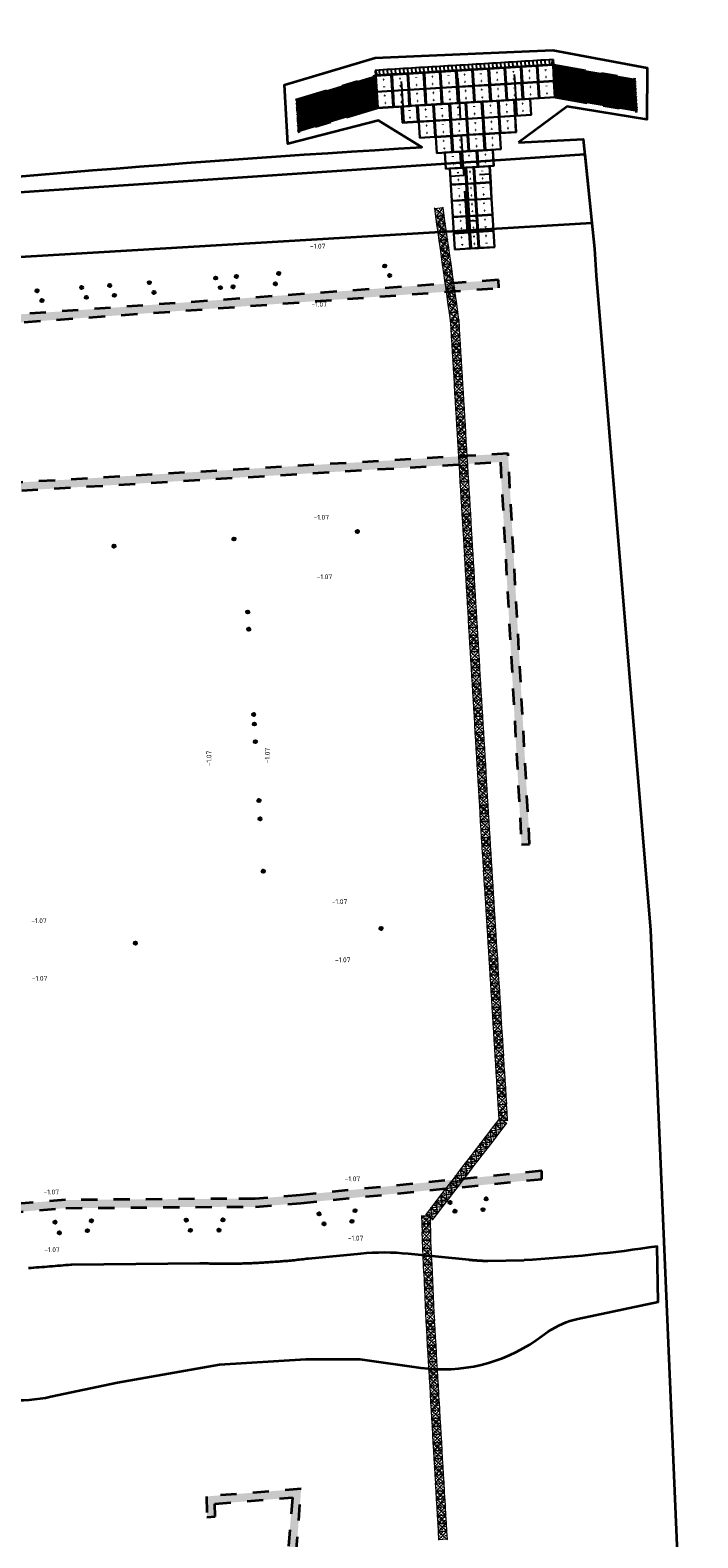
# Model space of a CAD drawing. Header units: metres. Extents: x 114946 to 116571, y 426496 to 427327.
# Tile 5 of 7: x 115116 to 115199, y 426688 to 426874. Entities that reach past the tile are written whole.
import ezdxf

# ---------------------------------------------------------------- set-up
doc = ezdxf.new("R2010")
doc.units = ezdxf.units.M
doc.linetypes.add('VH-OPSLUITBAND-SO', pattern=[10, 4, -2, 2, -2])
doc.linetypes.add('ZZ-HIDDEN-SO', pattern=[4, 2, -2])
doc.layers.add('B-WE-VH-BEDRIJFSVLOERPLAAT-S', color=253, linetype='Continuous')
doc.layers.add('B-WE-VH-KANTOPSLUITING_ELEMENT_INRIT-S', color=40, linetype='Continuous')
for name, color, linetype, lineweight in [('B-WE-VH-KANTOPSLUITING_OPSLUITBAND-G', 150, 'VH-OPSLUITBAND-SO', 35), ('B-WE-VH-KANTOPSLUITING_VOORKANTBAND-G', 7, 'Continuous', 35), ('B-WE-VH-OPENVERHARDING_BETONSTRAATSTEEN-A', 92, 'Continuous', 18), ('B-WE-ZZ-HOOGTELABEL-ZANDOPHOGING-S', 7, 'Continuous', 25), ('N-WE-RI-DWA_HULPSTUK-S-200', 20, 'Continuous', 25), ('N-WE-RI-HWA_HULPSTUK-S-200', 150, 'Continuous', 25), ('N-WE-WH-GRONDWATERLIJN-G', 4, 'AL-GRONDWATERLIJN-SO', 35), ('V-WE-GW-VOORBELASTING_BIGBAG-G', 7, 'Continuous', 35), ('X-XX-AL-GRENS_WERK-G', 7, 'ZZ-WERKGRENS-SO', 35)]:
    doc.layers.add(name, color=color, linetype=linetype, lineweight=lineweight)
doc.layers.add('N-WE-KL-TRACE-G', color=40, linetype='ZZ-HIDDEN-SO', lineweight=35, transparency=0.4)
doc.layers.get('0').freeze()
doc.styles.add('NLCS-ISO-ANNOTATIEF-T18', font='NLCS-ISO.ttf', dxfattribs={"height": 1.8})
doc.linetypes.add('AL-GRONDWATERLIJN-SO', pattern='A,6,[32,NLCS.shx,S=1,R=0,X=0,Y=0],6', length=12)
doc.linetypes.add('ZZ-WERKGRENS-SO', pattern='A,2,-3,[137,NLCS.shx,S=0.05,R=0,X=-0.55,Y=-0.675],-3,2', length=10)
pattern_1 = [(0, (0, 0), (0, 6.985), [5.08, -1.905]), (90, (0, 0), (-6.985, 4e-16), [5.08, -1.905])]

# ---------------------------------------------------------------- blocks, each defined once
blk = doc.blocks.new('SGW-BIGBAG-S')
at = {"layer": 'V-WE-GW-VOORBELASTING_BIGBAG-G', "lineweight": 0, "transparency": 33554687}
h = blk.add_hatch(dxfattribs=at)
h.set_pattern_fill('AGW-GROND_ZAND_CUNETZAND-SOD', color=256, scale=0.3, pattern_type=2)
h.set_pattern_definition([(0, (0.5, 0.5), (0.1875, 0.1875), [0, -0.375])])
h.paths.add_polyline_path([(0, 1), (1, 1), (1, 0), (0, 0)])
at = {"layer": 'V-WE-GW-VOORBELASTING_BIGBAG-G', "lineweight": 0, "transparency": 33554687, "flags": 128}
for points in [[(-0.05, 1.05), (1.05, -0.05)], [(-0.04, -0.04), (1.05, 1.05)]]:
    blk.add_lwpolyline(points, dxfattribs=at)
blk.add_lwpolyline([(0, 1), (1, 1), (1, 0), (0, 0)], close=True, dxfattribs=at)
blk = doc.blocks.new('A$C310b0197')
at = {"layer": 'B-WE-VH-KANTOPSLUITING_ELEMENT_INRIT-S', "color": 253}
for p, q in [((3.57, 20.8), (3.48, 20.31)), ((3.65, 21.3), (3.57, 20.8)), ((3.57, 20.8), (4.21, 20.69)), ((3.57, 20.8), (4.21, 20.69)), ((3.74, 21.79), (3.65, 21.3)), ((3.65, 21.3), (4.29, 21.19)), ((3.65, 21.3), (4.29, 21.19)), ((3.72, 21.7), (4.3, 21.49)), ((3.74, 21.79), (4.38, 21.68)), ((4.17, 20.7), (4.08, 20.21)), ((4.21, 20.69), (4.12, 20.2)), ((4.25, 21.19), (4.17, 20.7)), ((4.29, 21.19), (4.21, 20.69)), ((4.3, 21.49), (4.25, 21.19)), ((4.38, 21.68), (4.29, 21.19)), ((3.23, 18.83), (3.14, 18.34)), ((3.31, 19.33), (3.23, 18.83)), ((3.23, 18.83), (3.87, 18.72)), ((3.23, 18.83), (3.87, 18.72)), ((3.4, 19.82), (3.31, 19.33)), ((3.31, 19.33), (3.95, 19.22)), ((3.31, 19.33), (3.95, 19.22)), ((3.48, 20.31), (3.4, 19.82)), ((3.4, 19.82), (4.04, 19.71)), ((3.4, 19.82), (4.04, 19.71)), ((3.48, 20.31), (4.12, 20.2)), ((3.48, 20.31), (4.12, 20.2)), ((3.83, 18.73), (3.74, 18.24)), ((3.87, 18.72), (3.78, 18.23)), ((3.91, 19.22), (3.83, 18.73)), ((3.95, 19.22), (3.87, 18.72)), ((4, 19.72), (3.91, 19.22)), ((4.04, 19.71), (3.95, 19.22)), ((4.08, 20.21), (4, 19.72)), ((4.12, 20.2), (4.04, 19.71)), ((2.89, 16.86), (2.8, 16.37)), ((2.97, 17.36), (2.89, 16.86)), ((2.89, 16.86), (3.53, 16.75)), ((2.89, 16.86), (3.53, 16.75)), ((3.06, 17.85), (2.97, 17.36)), ((2.97, 17.36), (3.61, 17.25)), ((2.97, 17.36), (3.61, 17.25)), ((3.14, 18.34), (3.06, 17.85)), ((3.06, 17.85), (3.7, 17.74)), ((3.06, 17.85), (3.7, 17.74)), ((3.14, 18.34), (3.78, 18.23)), ((3.14, 18.34), (3.78, 18.23)), ((3.49, 16.76), (3.4, 16.27)), ((3.53, 16.75), (3.44, 16.26)), ((3.57, 17.25), (3.49, 16.76)), ((3.61, 17.25), (3.53, 16.75)), ((3.66, 17.75), (3.57, 17.25)), ((3.7, 17.74), (3.61, 17.25)), ((3.74, 18.24), (3.66, 17.75)), ((3.78, 18.23), (3.7, 17.74)), ((2.55, 14.89), (2.46, 14.4)), ((2.63, 15.38), (2.55, 14.89)), ((2.55, 14.89), (3.19, 14.78)), ((2.55, 14.89), (3.19, 14.78)), ((2.72, 15.88), (2.63, 15.38)), ((2.63, 15.38), (3.27, 15.27)), ((2.63, 15.38), (3.27, 15.27)), ((2.8, 16.37), (2.72, 15.88)), ((2.72, 15.88), (3.36, 15.77)), ((2.72, 15.88), (3.36, 15.77)), ((2.8, 16.37), (3.44, 16.26)), ((2.8, 16.37), (3.44, 16.26)), ((3.23, 15.28), (3.15, 14.79)), ((3.27, 15.27), (3.19, 14.78)), ((3.32, 15.77), (3.23, 15.28)), ((3.36, 15.77), (3.27, 15.27)), ((3.4, 16.27), (3.32, 15.77)), ((3.44, 16.26), (3.36, 15.77)), ((2.29, 13.41), (2.21, 12.92)), ((2.38, 13.91), (2.29, 13.41)), ((2.29, 13.41), (2.93, 13.3)), ((2.29, 13.41), (2.93, 13.3)), ((2.46, 14.4), (2.38, 13.91)), ((2.38, 13.91), (3.02, 13.8)), ((2.38, 13.91), (3.02, 13.8)), ((2.46, 14.4), (3.1, 14.29)), ((2.46, 14.4), (3.1, 14.29)), ((2.89, 13.31), (2.81, 12.82)), ((2.93, 13.3), (2.85, 12.81)), ((2.98, 13.8), (2.89, 13.31)), ((3.02, 13.8), (2.93, 13.3)), ((3.06, 14.3), (2.98, 13.8)), ((3.1, 14.29), (3.02, 13.8)), ((3.15, 14.79), (3.06, 14.3)), ((3.19, 14.78), (3.1, 14.29)), ((1.95, 11.44), (1.87, 10.95)), ((2.04, 11.94), (1.95, 11.44)), ((1.95, 11.44), (2.59, 11.33)), ((1.95, 11.44), (2.59, 11.33)), ((2.12, 12.43), (2.04, 11.94)), ((2.04, 11.94), (2.68, 11.83)), ((2.04, 11.94), (2.68, 11.83)), ((2.21, 12.92), (2.12, 12.43)), ((2.12, 12.43), (2.76, 12.32)), ((2.12, 12.43), (2.76, 12.32)), ((2.21, 12.92), (2.85, 12.81)), ((2.21, 12.92), (2.85, 12.81)), ((2.55, 11.34), (2.47, 10.85)), ((2.59, 11.33), (2.51, 10.84)), ((2.64, 11.83), (2.55, 11.34)), ((2.68, 11.83), (2.59, 11.33)), ((2.72, 12.33), (2.64, 11.83)), ((2.76, 12.32), (2.68, 11.83)), ((2.81, 12.82), (2.72, 12.33)), ((2.85, 12.81), (2.76, 12.32)), ((1.61, 9.47), (1.53, 8.98)), ((1.7, 9.96), (1.61, 9.47)), ((1.61, 9.47), (2.25, 9.36)), ((1.61, 9.47), (2.25, 9.36)), ((1.78, 10.46), (1.7, 9.96)), ((1.7, 9.96), (2.34, 9.85)), ((1.7, 9.96), (2.34, 9.85)), ((1.87, 10.95), (1.78, 10.46)), ((1.78, 10.46), (2.42, 10.35)), ((1.78, 10.46), (2.42, 10.35)), ((1.87, 10.95), (2.51, 10.84)), ((1.87, 10.95), (2.51, 10.84)), ((2.21, 9.37), (2.13, 8.88)), ((2.25, 9.36), (2.17, 8.87)), ((2.3, 9.86), (2.21, 9.37)), ((2.34, 9.85), (2.25, 9.36)), ((2.38, 10.35), (2.3, 9.86)), ((2.42, 10.35), (2.34, 9.85)), ((2.47, 10.85), (2.38, 10.35)), ((2.51, 10.84), (2.42, 10.35)), ((1.27, 7.5), (1.19, 7.01)), ((1.36, 7.99), (1.27, 7.5)), ((1.27, 7.5), (1.91, 7.39)), ((1.27, 7.5), (1.91, 7.39)), ((1.44, 8.49), (1.36, 7.99)), ((1.36, 7.99), (2, 7.88)), ((1.36, 7.99), (2, 7.88)), ((1.53, 8.98), (1.44, 8.49)), ((1.44, 8.49), (2.08, 8.38)), ((1.44, 8.49), (2.08, 8.38)), ((1.53, 8.98), (2.17, 8.87)), ((1.53, 8.98), (2.17, 8.87)), ((1.96, 7.89), (1.87, 7.4)), ((2, 7.88), (1.91, 7.39)), ((2.04, 8.38), (1.96, 7.89)), ((2.08, 8.38), (2, 7.88)), ((2.13, 8.88), (2.04, 8.38)), ((2.17, 8.87), (2.08, 8.38)), ((1.02, 6.02), (0.93, 5.53)), ((1.1, 6.52), (1.02, 6.02)), ((1.02, 6.02), (1.66, 5.91)), ((1.02, 6.02), (1.66, 5.91)), ((1.19, 7.01), (1.1, 6.52)), ((1.1, 6.52), (1.74, 6.41)), ((1.1, 6.52), (1.74, 6.41)), ((1.19, 7.01), (1.83, 6.9)), ((1.19, 7.01), (1.83, 6.9)), ((1.62, 5.92), (1.53, 5.43)), ((1.66, 5.91), (1.57, 5.42)), ((1.7, 6.41), (1.62, 5.92)), ((1.74, 6.41), (1.66, 5.91)), ((1.79, 6.91), (1.7, 6.41)), ((1.83, 6.9), (1.74, 6.41)), ((1.87, 7.4), (1.79, 6.91)), ((1.91, 7.39), (1.83, 6.9)), ((0.68, 4.05), (0.59, 3.56)), ((0.76, 4.54), (0.68, 4.05)), ((0.68, 4.05), (1.32, 3.94)), ((0.68, 4.05), (1.32, 3.94)), ((0.85, 5.04), (0.76, 4.54)), ((0.76, 4.54), (1.4, 4.43)), ((0.76, 4.54), (1.4, 4.43)), ((0.93, 5.53), (0.85, 5.04)), ((0.85, 5.04), (1.49, 4.93)), ((0.85, 5.04), (1.49, 4.93)), ((0.93, 5.53), (1.57, 5.42)), ((0.93, 5.53), (1.57, 5.42)), ((1.28, 3.95), (1.19, 3.46)), ((1.32, 3.94), (1.23, 3.45)), ((1.36, 4.44), (1.28, 3.95)), ((1.4, 4.43), (1.32, 3.94)), ((1.45, 4.93), (1.36, 4.44)), ((1.49, 4.93), (1.4, 4.43)), ((1.53, 5.43), (1.45, 4.93)), ((1.57, 5.42), (1.49, 4.93)), ((0.34, 2.08), (0.25, 1.59)), ((0.42, 2.57), (0.34, 2.08)), ((0.34, 2.08), (0.98, 1.97)), ((0.34, 2.08), (0.98, 1.97)), ((0.51, 3.07), (0.42, 2.57)), ((0.42, 2.57), (1.06, 2.46)), ((0.42, 2.57), (1.06, 2.46)), ((0.59, 3.56), (0.51, 3.07)), ((0.51, 3.07), (1.15, 2.96)), ((0.51, 3.07), (1.15, 2.96)), ((0.59, 3.56), (1.23, 3.45)), ((0.59, 3.56), (1.23, 3.45)), ((0.94, 1.98), (0.85, 1.49)), ((0.98, 1.97), (0.89, 1.48)), ((1.02, 2.47), (0.94, 1.98)), ((1.06, 2.46), (0.98, 1.97)), ((1.11, 2.96), (1.02, 2.47)), ((1.15, 2.96), (1.06, 2.46)), ((1.19, 3.46), (1.11, 2.96)), ((1.23, 3.45), (1.15, 2.96)), ((0.08, 0.6), (0, 0.11)), ((0, 0.11), (0.64, 0)), ((0.63, 0.2), (0.02, 0.2)), ((0.17, 1.1), (0.08, 0.6)), ((0.08, 0.6), (0.72, 0.49)), ((0.08, 0.6), (0.72, 0.49)), ((0.25, 1.59), (0.17, 1.1)), ((0.17, 1.1), (0.81, 0.99)), ((0.17, 1.1), (0.81, 0.99)), ((0.25, 1.59), (0.89, 1.48)), ((0.25, 1.59), (0.89, 1.48)), ((0.68, 0.5), (0.63, 0.2)), ((0.72, 0.49), (0.64, 0)), ((0.77, 0.99), (0.68, 0.5)), ((0.81, 0.99), (0.72, 0.49)), ((0.85, 1.49), (0.77, 0.99)), ((0.89, 1.48), (0.81, 0.99))]:
    blk.add_line(p, q, dxfattribs=at)
blk = doc.blocks.new('B-SVH-BETONPLAAT_2X2')
at = {"transparency": 33554508}
h = blk.add_hatch(dxfattribs=at)
h.set_pattern_fill('ANGLE', color=256)
h.set_pattern_definition(pattern_1)
h.paths.add_polyline_path([(1.95, 1.95, 0.413986), (1.95, 1.95), (0.05, 1.95, 0.414214), (0.05, 1.95), (0.05, 0.05, 0.414214), (0.05, 0.05), (1.95, 0.05, 0.414441), (1.95, 0.05)])
h.paths.add_polyline_path([(0.52, 0.99), (0.52, 1.02), (0.58, 1.02), (0.58, 0.99)], flags=16)
h.paths.add_polyline_path([(1.42, 0.99), (1.42, 1.02), (1.48, 1.02), (1.48, 0.99)], flags=16)
at = {"transparency": 33554687}
for p, q in [((0, 2), (0, 0)), ((2, 2), (0, 2)), ((1.95, 1.95), (0.05, 1.95)), ((0.05, 1.95), (0.05, 0.05)), ((1.95, 0.05), (1.95, 1.95)), ((2, 0), (2, 2)), ((0, 0), (2, 0)), ((0.05, 0.05), (1.95, 0.05)), ((0.52, 1.02), (0.52, 0.99)), ((0.58, 1.02), (0.52, 1.02)), ((0.52, 0.99), (0.58, 0.99)), ((0.58, 0.99), (0.58, 1.02)), ((1.42, 1.02), (1.42, 0.99)), ((1.48, 1.02), (1.42, 1.02)), ((1.42, 0.99), (1.48, 0.99)), ((1.48, 0.99), (1.48, 1.02))]:
    blk.add_line(p, q, dxfattribs=at)
for centre, start, end in [((0.05, 1.95), 90, 180), ((1.95, 1.95), 0, 90), ((1.95, 0.05), 270, 0)]:
    blk.add_arc(centre, 0.001, start, end, dxfattribs=at)
at = {"transparency": 33554687, "extrusion": (0, 0, -1)}
blk.add_arc((-0.05, 0.05), 0.001, 270, 0, dxfattribs=at)
blk = doc.blocks.new('B-SVH-BETONPLAAT_2X1')
at = {"layer": 'B-WE-VH-BEDRIJFSVLOERPLAAT-S', "transparency": 33554508}
h = blk.add_hatch(dxfattribs=at)
h.set_pattern_fill('ANGLE', color=256)
h.set_pattern_definition(pattern_1)
h.paths.add_polyline_path([(0.95, 1.95, 0.413986), (0.95, 1.95), (0.05, 1.95, 0.414214), (0.05, 1.95), (0.05, 0.05, 0.414214), (0.05, 0.05), (0.95, 0.05, 0.414441), (0.95, 0.05)])
h.paths.add_polyline_path([(0.48, 1.48), (0.51, 1.48), (0.51, 1.42), (0.48, 1.42)], flags=16)
h.paths.add_polyline_path([(0.48, 0.58), (0.51, 0.58), (0.51, 0.52), (0.48, 0.52)], flags=16)
at = {"transparency": 33554687}
for p, q in [((0, 2), (0, 0)), ((1, 2), (0, 2)), ((0.05, 1.95), (0.05, 0.05)), ((0.95, 1.95), (0.05, 1.95)), ((0.95, 0.05), (0.95, 1.95)), ((1, 0), (1, 2)), ((0, 0), (1, 0)), ((0.05, 0.05), (0.95, 0.05)), ((0.48, 1.48), (0.48, 1.42)), ((0.51, 1.48), (0.48, 1.48)), ((0.48, 1.42), (0.51, 1.42)), ((0.48, 0.58), (0.48, 0.52)), ((0.51, 0.58), (0.48, 0.58)), ((0.48, 0.52), (0.51, 0.52)), ((0.51, 1.42), (0.51, 1.48)), ((0.51, 0.52), (0.51, 0.58))]:
    blk.add_line(p, q, dxfattribs=at)
for centre, start, end in [((0.05, 1.95), 90, 180), ((0.95, 1.95), 0, 90), ((0.95, 1.95), 0, 90), ((1, 2), 0, 90), ((0.95, 0.05), 270, 0), ((0.95, 0.05), 270, 0), ((1, 0), 270, 0)]:
    blk.add_arc(centre, 0.001, start, end, dxfattribs=at)
at = {"transparency": 33554687, "extrusion": (0, 0, -1)}
blk.add_arc((-0.05, 0.05), 0.001, 270, 0, dxfattribs=at)
blk = doc.blocks.new('SRI-HULP_INLAAT_KOLK-SO')
at = {"transparency": 33554687}
h = blk.add_hatch(color=256, dxfattribs=at)
h.dxf.hatch_style = 1
h.paths.add_polyline_path([(0.5, 0.5, 0.668179), (-0.71, 0, 0.198912), (-0.5, -0.5)])
blk.add_line((-0.71, -0.71), (0.71, 0.71), dxfattribs=at)
for radius in [1, 0.71]:
    blk.add_circle((0, 0), radius, dxfattribs=at)
blk = doc.blocks.new('SRI-HULP_INLAAT_125MM-SO')
at = {"transparency": 33554687}
h = blk.add_hatch(color=256, dxfattribs=at)
h.dxf.hatch_style = 1
h.paths.add_polyline_path([(-0.71, 0.71, 0.198912), (-1, 0, 0.198912), (-0.71, -0.71), (0, 0)])
h = blk.add_hatch(color=256, dxfattribs=at)
h.dxf.hatch_style = 1
h.paths.add_polyline_path([(1, 0, 0.198912), (0.71, 0.71), (0, 0), (0.71, -0.71, 0.198912)])
for p, q in [((-0.71, 0.71), (0.71, -0.71)), ((-0.71, -0.71), (0.71, 0.71))]:
    blk.add_line(p, q, dxfattribs=at)
blk.add_circle((0, 0), 1, dxfattribs=at)

msp = doc.modelspace()

# ---------------------------------------------------------------- hatches: boundary and pattern name
at = {"layer": 'B-WE-VH-OPENVERHARDING_BETONSTRAATSTEEN-A', "transparency": 33554508}
h = msp.add_hatch(dxfattribs=at)
h.set_pattern_fill('AVH-BSS_KEIFORMAAT_ELLEBOOG', color=253, angle=-9.7578, pattern_type=2)
h.set_pattern_definition([(350.242197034, (-326558.22978, 441042.38169), (0.121276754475, 0.08568517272), [0.315, -0.105]), (260.242197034, (-326558.19419, 441042.58865), (0.121276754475, 0.08568517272), [0.315, -0.105])])
h.paths.add_polyline_path([(115181.05, 426865.98), (115180.82, 426869.77), (115190.95, 426868.02), (115191.18, 426864.23)])
h = msp.add_hatch(dxfattribs=at)
h.set_pattern_fill('AVH-BSS_KEIFORMAAT_ELLEBOOG', color=253, angle=-73.2578, pattern_type=2)
h.set_pattern_definition([(286.742197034, (-326558.22978, 441042.38169), (0.130796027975, -0.07030219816), [0.315, -0.105]), (196.742197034, (-326558.02868, 441042.44218), (0.130796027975, -0.07030219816), [0.315, -0.105])])
h.paths.add_polyline_path([(115159.09, 426864.66), (115158.86, 426868.45), (115149.02, 426865.46), (115149.25, 426861.67)])
at = {"layer": 'N-WE-KL-TRACE-G', "transparency": 33554687}
h = msp.add_hatch(dxfattribs=at)
h.set_pattern_fill('AOG-ZONE_HOOGSPANNINGSTRACE-SO', color=256, scale=0.5, pattern_type=2)
h.set_pattern_definition([(36.304497, (0.17, 0.25), (17.00000002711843, 12.49999996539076), [0.3040148, -30.097465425]), (180, (0.335, 0.25), (-6e-17, -0.5), [0.165, -0.335]), (34.695154, (0.075, 0.07), (4.9999999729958, 3.5000000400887), [0.316227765, -7.589466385])])
h.paths.add_polyline_path([(115040.18, 426755.28), (115040.1, 426754.68), (115038.21, 426754.93), (115038.08, 426753.93), (115047.9, 426752.66), (115051.64, 426752.38), (115052.96, 426752.47), (115065.75, 426753.31), (115067.37, 426728.65), (115060.29, 426729.29), (115035.39, 426732.17), (115014.07, 426735.75), (115018.14, 426767.47), (115019.28, 426773.76), (115019.78, 426776.49), (115020.34, 426778.99), (115021.13, 426782.09), (115023.09, 426788.23), (115024.24, 426791.4), (115025.65, 426794.8), (115027.48, 426798.08), (115029.76, 426801.81), (115031.27, 426804.01), (115034.73, 426808.41), (115038, 426812.22), (115040.55, 426815.1), (115046.51, 426819.44), (115055.61, 426825.12), (115064.03, 426828.44), (115071.86, 426830.91), (115079.08, 426832.6), (115095.39, 426835.7), (115096.66, 426814.38), (115057.96, 426812.08), (115058.05, 426811.1), (115096.72, 426813.38), (115096.89, 426810.46), (115089.22, 426805.01), (115062.45, 426803.47), (115065.68, 426754.31), (115052.9, 426753.47), (115051.64, 426753.39), (115048.01, 426753.65), (115041.89, 426754.45), (115041.96, 426755.04), (115041.96, 426755.04)], flags=16)
h.paths.add_polyline_path([(115070.02, 426682.88), (115078.42, 426683.39), (115081.56, 426627.2), (115052.07, 426625.34), (115036.76, 426627.62), (115014.95, 426631.19), (115001.53, 426639.49), (115006.01, 426687.44), (115051.94, 426683.39)], flags=16)
h.paths.add_polyline_path([(115179.4, 426732.36), (115179.38, 426733.36), (115149.56, 426730.39), (115144, 426729.93), (115140.53, 426729.94), (115120.61, 426729.78), (115113.31, 426729.21), (115099.55, 426728.14), (115082.37, 426727.08), (115077.21, 426726.9), (115074.59, 426727.15), (115072.44, 426727.55), (115068.56, 426728.54), (115068.38, 426728.56), (115063.52, 426802.53), (115089.54, 426804.03), (115097.92, 426809.97), (115097.55, 426816.3), (115106.22, 426816.82), (115107.37, 426800.41), (115095.68, 426799.62), (115098.68, 426753.87), (115099.68, 426753.93), (115096.73, 426798.66), (115107.44, 426799.41), (115109.55, 426769.32), (115110.55, 426769.38), (115107.22, 426816.87), (115174.27, 426820.86), (115176.89, 426773.65), (115177.89, 426773.71), (115175.22, 426821.92), (115097.49, 426817.3), (115096.38, 426835.89), (115103.54, 426837.26), (115174.09, 426842.34), (115174.03, 426843.34), (115103.41, 426838.25), (115078.87, 426833.58), (115071.59, 426831.87), (115063.7, 426829.38), (115055.16, 426826.01), (115045.95, 426820.27), (115039.87, 426815.84), (115037.28, 426812.91), (115033.95, 426809.04), (115030.47, 426804.61), (115028.92, 426802.35), (115026.61, 426798.58), (115024.74, 426795.24), (115023.31, 426791.76), (115022.14, 426788.55), (115020.17, 426782.37), (115019.37, 426779.22), (115018.8, 426776.69), (115018.29, 426773.94), (115017.15, 426767.63), (115012.95, 426734.93), (115035.25, 426731.18), (115060.35, 426728.28), (115060.79, 426705.37), (115068.57, 426704.8), (115069.93, 426683.88), (115051.97, 426684.39), (115005.11, 426688.52), (115000.48, 426638.97), (115014.59, 426630.23), (115036.6, 426626.63), (115052.03, 426624.34), (115081.61, 426626.2), (115082.55, 426609.4), (115082.83, 426604.32), (115087.36, 426604.6), (115146.34, 426614.39), (115144.21, 426642.2), (115149.44, 426642.47), (115148.8, 426653.7), (115147.51, 426666.29), (115149.69, 426694.14), (115137.99, 426693.19), (115138.06, 426690.65), (115139.06, 426690.71), (115139.02, 426692.27), (115148.6, 426693.05), (115146.5, 426666.28), (115147.81, 426653.62), (115148.39, 426643.42), (115144.13, 426643.2), (115141.93, 426671.85), (115140.94, 426671.74), (115145.28, 426615.23), (115087.25, 426605.6), (115083.77, 426605.38), (115083.53, 426609.84), (115079.36, 426684.44), (115070.81, 426683.93), (115069.51, 426705.74), (115061.74, 426706.3), (115061.35, 426728.19), (115068.39, 426727.56), (115072.22, 426726.57), (115074.45, 426726.16), (115077.18, 426725.89), (115082.42, 426726.08), (115099.62, 426727.15), (115113.39, 426728.21), (115120.65, 426728.78), (115140.53, 426728.94), (115144.04, 426728.93), (115149.65, 426729.4)])

# ---------------------------------------------------------------- linework, layer by layer
at = {"layer": 'B-WE-VH-BEDRIJFSVLOERPLAAT-S', "color": 253, "transparency": 33554687}
for p, q in [((115180.94, 426867.88), (115180.82, 426869.87)), ((115158.86, 426868.55), (115158.98, 426866.55)), ((115158.98, 426866.55), (115159.1, 426864.55)), ((115181.06, 426865.88), (115180.94, 426867.88))]:
    msp.add_line(p, q, dxfattribs=at)
at = {"layer": 'B-WE-VH-KANTOPSLUITING_OPSLUITBAND-G', "color": 253, "transparency": 33554687, "flags": 128}
for points in [[(115180.82, 426869.87), (115180.83, 426869.87), (115190.96, 426868.12)], [(115149, 426865.56), (115158.85, 426868.55)], [(115159.1, 426864.55), (115149.26, 426861.57)], [(115181.06, 426865.88), (115191.18, 426864.13)]]:
    msp.add_lwpolyline(points, dxfattribs=at)
at = {"layer": 'B-WE-VH-KANTOPSLUITING_VOORKANTBAND-G', "color": 253, "transparency": 33554687, "flags": 128}
for points in [[(115180.82, 426869.77), (115190.95, 426868.02)], [(115149.03, 426865.46), (115158.87, 426868.45)], [(115159.07, 426864.65), (115149.23, 426861.67)], [(115181.08, 426865.98), (115191.2, 426864.23)]]:
    msp.add_lwpolyline(points, dxfattribs=at)
at = {"layer": 'N-WE-KL-TRACE-G', "transparency": 33554687}
for points in [[(115103.54, 426837.26), (115174.09, 426842.34), (115174.03, 426843.34), (115103.41, 426838.25)], [(115107.22, 426816.87), (115174.27, 426820.86), (115176.89, 426773.65), (115177.89, 426773.71), (115175.22, 426821.92), (115097.49, 426817.3)], [(115113.39, 426728.21), (115120.65, 426728.78), (115140.53, 426728.94), (115144.04, 426728.93), (115149.65, 426729.4), (115179.4, 426732.36), (115179.38, 426733.36), (115149.56, 426730.39), (115144, 426729.93), (115140.53, 426729.94), (115120.61, 426729.78), (115113.31, 426729.21)], [(115147.51, 426666.29), (115149.69, 426694.14), (115137.99, 426693.19), (115138.06, 426690.65), (115139.06, 426690.71), (115139.02, 426692.27), (115148.6, 426693.05), (115146.5, 426666.28)]]:
    msp.add_lwpolyline(points, dxfattribs=at)
at = {"layer": 'N-WE-WH-GRONDWATERLIJN-G', "linetype": 'ByBlock', "transparency": 33554687, "flags": 128}
for points in [[(115101.74, 426851.47), (115103.27, 426851.56), (115103.34, 426851.54), (115103.42, 426851.52), (115103.51, 426851.52), (115103.59, 426851.52), (115103.67, 426851.53), (115103.75, 426851.54), (115103.83, 426851.56), (115103.9, 426851.59), (115108.74, 426853.77), (115184.7, 426858.87), (115185.57, 426850.35), (115109.4, 426845.8), (115106.64, 426846.13), (115103.4, 426845.96), (115102.07, 426845.89), (115094.55, 426845.46)], [(115116.04, 426721.4), (115116.37, 426721.42), (115116.7, 426721.45), (115117.03, 426721.47), (115117.35, 426721.5), (115117.68, 426721.52), (115118.01, 426721.55), (115118.34, 426721.57), (115118.67, 426721.6), (115118.67, 426721.6), (115118.67, 426721.6), (115118.67, 426721.6), (115118.99, 426721.63), (115119.32, 426721.65), (115119.65, 426721.68), (115119.98, 426721.7), (115120.31, 426721.73), (115120.63, 426721.76), (115120.96, 426721.78), (115121.29, 426721.81), (115121.36, 426721.81), (115137.17, 426722), (115137.22, 426722), (115137.42, 426721.99), (115137.62, 426721.98), (115137.82, 426721.98), (115138.02, 426721.97), (115138.22, 426721.97), (115138.43, 426721.96), (115138.63, 426721.96), (115138.83, 426721.95), (115139.03, 426721.95), (115139.24, 426721.95), (115139.44, 426721.94), (115139.64, 426721.94), (115139.84, 426721.94), (115140.05, 426721.94), (115140.25, 426721.94), (115140.46, 426721.94), (115140.66, 426721.94), (115140.87, 426721.94), (115141.07, 426721.94), (115141.28, 426721.94), (115141.48, 426721.95), (115141.69, 426721.95), (115141.89, 426721.95), (115142.1, 426721.96), (115142.31, 426721.96), (115142.51, 426721.97), (115142.72, 426721.97), (115142.93, 426721.98), (115143.14, 426721.99), (115143.34, 426721.99), (115143.55, 426722), (115143.76, 426722.01), (115143.97, 426722.02), (115144.18, 426722.03), (115144.39, 426722.04), (115144.6, 426722.05), (115144.81, 426722.06), (115145.02, 426722.07), (115145.23, 426722.09), (115145.44, 426722.1), (115145.65, 426722.11), (115145.86, 426722.13), (115146.07, 426722.14), (115146.29, 426722.15), (115146.5, 426722.17), (115146.71, 426722.19), (115146.92, 426722.2), (115147.13, 426722.22), (115147.35, 426722.24), (115147.56, 426722.25), (115147.78, 426722.27), (115147.99, 426722.29), (115148.2, 426722.31), (115148.42, 426722.33), (115148.63, 426722.35), (115148.85, 426722.37), (115149.06, 426722.39), (115149.28, 426722.42), (115149.49, 426722.44), (115149.71, 426722.46), (115149.93, 426722.49), (115150.14, 426722.51), (115150.36, 426722.54), (115150.58, 426722.56), (115157.04, 426723.18), (115157.77, 426723.24), (115158.5, 426723.29), (115159.24, 426723.31), (115159.97, 426723.32), (115160.71, 426723.31), (115161.44, 426723.28), (115162.17, 426723.23), (115162.9, 426723.17), (115170.39, 426722.42), (115170.43, 426722.41), (115170.46, 426722.41), (115170.5, 426722.4), (115170.54, 426722.4), (115170.57, 426722.4), (115170.61, 426722.39), (115170.64, 426722.39), (115170.68, 426722.39), (115170.72, 426722.38), (115170.75, 426722.38), (115170.79, 426722.38), (115170.83, 426722.37), (115170.86, 426722.37), (115170.9, 426722.37), (115170.93, 426722.37), (115170.97, 426722.36), (115171.01, 426722.36), (115171.04, 426722.36), (115171.08, 426722.35), (115171.11, 426722.35), (115171.15, 426722.35), (115171.19, 426722.35), (115171.22, 426722.34), (115171.26, 426722.34), (115171.3, 426722.34), (115171.33, 426722.34), (115171.37, 426722.33), (115171.4, 426722.33), (115171.44, 426722.33), (115171.48, 426722.33), (115171.51, 426722.32), (115171.55, 426722.32), (115171.59, 426722.32), (115171.62, 426722.32), (115171.66, 426722.31), (115171.69, 426722.31), (115171.73, 426722.31), (115171.77, 426722.31), (115171.8, 426722.31), (115171.84, 426722.3), (115171.88, 426722.3), (115171.91, 426722.3), (115171.95, 426722.3), (115171.98, 426722.3), (115172.02, 426722.3), (115172.06, 426722.29), (115172.09, 426722.29), (115172.13, 426722.29), (115172.17, 426722.29), (115172.2, 426722.29), (115172.24, 426722.29), (115172.27, 426722.29), (115172.31, 426722.28), (115172.35, 426722.28), (115172.38, 426722.28), (115172.42, 426722.28), (115172.46, 426722.28), (115172.49, 426722.28), (115172.53, 426722.28), (115172.56, 426722.28), (115172.6, 426722.28), (115172.64, 426722.27), (115172.67, 426722.27), (115172.71, 426722.27), (115172.71, 426722.27)], [(115116.04, 426721.4), (115116.37, 426721.42), (115116.7, 426721.45), (115117.03, 426721.47), (115117.35, 426721.5), (115117.68, 426721.52), (115118.01, 426721.55), (115118.34, 426721.57), (115118.67, 426721.6), (115118.67, 426721.6), (115118.67, 426721.6), (115118.67, 426721.6), (115118.99, 426721.63), (115119.32, 426721.65), (115119.65, 426721.68), (115119.98, 426721.7), (115120.31, 426721.73), (115120.63, 426721.76), (115120.96, 426721.78), (115121.29, 426721.81), (115121.36, 426721.81), (115137.17, 426722), (115137.22, 426722), (115137.42, 426721.99), (115137.62, 426721.98), (115137.82, 426721.98), (115138.02, 426721.97), (115138.22, 426721.97), (115138.43, 426721.96), (115138.63, 426721.96), (115138.83, 426721.95), (115139.03, 426721.95), (115139.24, 426721.95), (115139.44, 426721.94), (115139.64, 426721.94), (115139.84, 426721.94), (115140.05, 426721.94), (115140.25, 426721.94), (115140.46, 426721.94), (115140.66, 426721.94), (115140.87, 426721.94), (115141.07, 426721.94), (115141.28, 426721.94), (115141.48, 426721.95), (115141.69, 426721.95), (115141.89, 426721.95), (115142.1, 426721.96), (115142.31, 426721.96), (115142.51, 426721.97), (115142.72, 426721.97), (115142.93, 426721.98), (115143.14, 426721.99), (115143.34, 426721.99), (115143.55, 426722), (115143.76, 426722.01), (115143.97, 426722.02), (115144.18, 426722.03), (115144.39, 426722.04), (115144.6, 426722.05), (115144.81, 426722.06), (115145.02, 426722.07), (115145.23, 426722.09), (115145.44, 426722.1), (115145.65, 426722.11), (115145.86, 426722.13), (115146.07, 426722.14), (115146.29, 426722.15), (115146.5, 426722.17), (115146.71, 426722.19), (115146.92, 426722.2), (115147.13, 426722.22), (115147.35, 426722.24), (115147.56, 426722.25), (115147.78, 426722.27), (115147.99, 426722.29), (115148.2, 426722.31), (115148.42, 426722.33), (115148.63, 426722.35), (115148.85, 426722.37), (115149.06, 426722.39), (115149.28, 426722.42), (115149.49, 426722.44), (115149.71, 426722.46), (115149.93, 426722.49), (115150.14, 426722.51), (115150.36, 426722.54), (115150.58, 426722.56), (115157.04, 426723.18), (115157.77, 426723.24), (115158.5, 426723.29), (115159.24, 426723.31), (115159.97, 426723.32), (115160.71, 426723.31), (115161.44, 426723.28), (115162.17, 426723.23), (115162.9, 426723.17), (115170.39, 426722.42), (115170.43, 426722.41), (115170.46, 426722.41), (115170.5, 426722.4), (115170.54, 426722.4), (115170.57, 426722.4), (115170.61, 426722.39), (115170.64, 426722.39), (115170.68, 426722.39), (115170.72, 426722.38), (115170.75, 426722.38), (115170.79, 426722.38), (115170.83, 426722.37), (115170.86, 426722.37), (115170.9, 426722.37), (115170.93, 426722.37), (115170.97, 426722.36), (115171.01, 426722.36), (115171.04, 426722.36), (115171.08, 426722.35), (115171.11, 426722.35), (115171.15, 426722.35), (115171.19, 426722.35), (115171.22, 426722.34), (115171.26, 426722.34), (115171.3, 426722.34), (115171.33, 426722.34), (115171.37, 426722.33), (115171.4, 426722.33), (115171.44, 426722.33), (115171.48, 426722.33), (115171.51, 426722.32), (115171.55, 426722.32), (115171.59, 426722.32), (115171.62, 426722.32), (115171.66, 426722.31), (115171.69, 426722.31), (115171.73, 426722.31), (115171.77, 426722.31), (115171.8, 426722.31), (115171.84, 426722.3), (115171.88, 426722.3), (115171.91, 426722.3), (115171.95, 426722.3), (115171.98, 426722.3), (115172.02, 426722.3), (115172.06, 426722.29), (115172.09, 426722.29), (115172.13, 426722.29), (115172.17, 426722.29), (115172.2, 426722.29), (115172.24, 426722.29), (115172.27, 426722.29), (115172.31, 426722.28), (115172.35, 426722.28), (115172.38, 426722.28), (115172.42, 426722.28), (115172.46, 426722.28), (115172.49, 426722.28), (115172.53, 426722.28), (115172.56, 426722.28), (115172.6, 426722.28), (115172.64, 426722.27), (115172.67, 426722.27), (115172.71, 426722.27), (115172.71, 426722.27), (115177.22, 426722.34)]]:
    msp.add_lwpolyline(points, dxfattribs=at)
msp.add_lwpolyline([(115056.65, 426708.74), (115062.79, 426708.35), (115113.39, 426705.12, 0.068181), (115118.8, 426705.51), (115127, 426707.25), (115139.59, 426709.49), (115150.28, 426710.13), (115156.92, 426710.13), (115164.47, 426709.08, 0.189207), (115178.68, 426712.48), (115180.18, 426713.53, -0.100529), (115183.83, 426715.11), (115193.76, 426717.21), (115193.62, 426724.05, -0.022865), (115177.22, 426722.34, 0.022865)], format="xyb", dxfattribs=at)
at = {"layer": 'X-XX-AL-GRENS_WERK-G', "transparency": 33554687, "flags": 128}
msp.add_lwpolyline([(115176.5, 426860.29), (115184.51, 426860.69), (115185.9, 426847.19), (115186.09, 426843.87), (115191.73, 426775.97), (115192.82, 426763.1), (115198.65, 426626.56), (115182.09, 426600.41), (115182.24, 426594.35), (115103.14, 426581.06, -0.095453), (114995.78, 426581.19), (114970.46, 426585.13), (114952.97, 426589.08), (114952.32, 426628.59), (114976.45, 426744.66), (114982.6, 426743.44), (114983.23, 426747.04), (114987.9, 426756.41), (114991.84, 426755.72), (114989.5, 426742.09), (114994.5, 426741.1), (115000.69, 426786.08, -0.308001), (115071.78, 426851.82, -0.013295), (115164.6, 426859.71), (115159.23, 426863.01), (115148.06, 426860.12), (115147.64, 426867.41), (115158.82, 426870.76), (115180.73, 426871.7), (115192.38, 426869.52), (115192.37, 426863.13), (115182.52, 426864.75)], format="xyb", close=True, dxfattribs=at)

# ---------------------------------------------------------------- block references
at = {"layer": 'B-WE-VH-BEDRIJFSVLOERPLAAT-S', "transparency": 33554687}
for name, p, rotation in [('B-SVH-BETONPLAAT_2X2', (115178.94, 426867.76), 93.45979000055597), ('B-SVH-BETONPLAAT_2X2', (115180.94, 426867.88), 93.45979000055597), ('B-SVH-BETONPLAAT_2X2', (115160.97, 426866.67), 93.45979000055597), ('B-SVH-BETONPLAAT_2X2', (115162.97, 426866.79), 93.45979000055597), ('B-SVH-BETONPLAAT_2X2', (115164.97, 426866.91), 93.45979000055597), ('B-SVH-BETONPLAAT_2X2', (115166.96, 426867.03), 93.45979000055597), ('B-SVH-BETONPLAAT_2X2', (115168.96, 426867.15), 93.45979000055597), ('B-SVH-BETONPLAAT_2X2', (115170.96, 426867.27), 93.45979000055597), ('B-SVH-BETONPLAAT_2X2', (115172.95, 426867.39), 93.45979000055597), ('B-SVH-BETONPLAAT_2X2', (115174.95, 426867.52), 93.45979000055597), ('B-SVH-BETONPLAAT_2X2', (115176.95, 426867.64), 93.45979000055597), ('B-SVH-BETONPLAAT_2X2', (115161.1, 426864.67), 93.45979000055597), ('B-SVH-BETONPLAAT_2X2', (115163.09, 426864.79), 93.45979000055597), ('B-SVH-BETONPLAAT_2X2', (115165.09, 426864.92), 93.45979000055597), ('B-SVH-BETONPLAAT_2X2', (115167.08, 426865.04), 93.45979000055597), ('B-SVH-BETONPLAAT_2X2', (115169.08, 426865.16), 93.45979000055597), ('B-SVH-BETONPLAAT_2X2', (115171.08, 426865.28), 93.45979000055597), ('B-SVH-BETONPLAAT_2X2', (115173.07, 426865.4), 93.45979000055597), ('B-SVH-BETONPLAAT_2X2', (115175.07, 426865.52), 93.45979000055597), ('B-SVH-BETONPLAAT_2X2', (115177.07, 426865.64), 93.45979000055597), ('B-SVH-BETONPLAAT_2X2', (115179.06, 426865.76), 93.45979000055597), ('B-SVH-BETONPLAAT_2X2', (115181.06, 426865.88), 93.45979000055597), ('B-SVH-BETONPLAAT_2X2', (115164.15, 426862.86), 93.45979000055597), ('B-SVH-BETONPLAAT_2X2', (115166.15, 426862.98), 93.45979000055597), ('B-SVH-BETONPLAAT_2X2', (115168.14, 426863.1), 93.45979000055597), ('B-SVH-BETONPLAAT_2X2', (115170.14, 426863.22), 93.45979000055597), ('B-SVH-BETONPLAAT_2X2', (115172.13, 426863.34), 93.45979000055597), ('B-SVH-BETONPLAAT_2X2', (115174.13, 426863.46), 93.45979000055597), ('B-SVH-BETONPLAAT_2X2', (115176.13, 426863.58), 93.45979000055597), ('B-SVH-BETONPLAAT_2X2', (115178.12, 426863.7), 93.45979000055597), ('B-SVH-BETONPLAAT_2X2', (115166.27, 426860.98), 93.45979000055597), ('B-SVH-BETONPLAAT_2X2', (115168.26, 426861.1), 93.45979000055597), ('B-SVH-BETONPLAAT_2X2', (115170.26, 426861.22), 93.45979000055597), ('B-SVH-BETONPLAAT_2X2', (115172.26, 426861.34), 93.45979000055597), ('B-SVH-BETONPLAAT_2X2', (115174.25, 426861.46), 93.45979000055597), ('B-SVH-BETONPLAAT_2X2', (115176.25, 426861.58), 93.45979000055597), ('B-SVH-BETONPLAAT_2X2', (115168.38, 426859.1), 93.45979000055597), ('B-SVH-BETONPLAAT_2X2', (115170.38, 426859.22), 93.45979000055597), ('B-SVH-BETONPLAAT_2X2', (115172.38, 426859.35), 93.45979000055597), ('B-SVH-BETONPLAAT_2X2', (115174.37, 426859.47), 93.45979000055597), ('B-SVH-BETONPLAAT_2X2', (115169.5, 426857.17), 93.45979000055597), ('B-SVH-BETONPLAAT_2X2', (115171.5, 426857.29), 93.45979000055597), ('B-SVH-BETONPLAAT_2X2', (115173.5, 426857.41), 93.45979000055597), ('B-SVH-BETONPLAAT_2X2', (115170.12, 426855.2), 93.45979000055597), ('B-SVH-BETONPLAAT_2X1', (115170.12, 426855.2), 3.517142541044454), ('B-SVH-BETONPLAAT_2X2', (115173.12, 426855.38), 93.45979000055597), ('B-SVH-BETONPLAAT_2X2', (115170.24, 426853.2), 93.45979000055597), ('B-SVH-BETONPLAAT_2X1', (115170.24, 426853.2), 3.517142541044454), ('B-SVH-BETONPLAAT_2X2', (115173.24, 426853.38), 93.45979000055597), ('B-SVH-BETONPLAAT_2X2', (115170.36, 426851.21), 93.45979000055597), ('B-SVH-BETONPLAAT_2X1', (115170.37, 426851.21), 3.517142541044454), ('B-SVH-BETONPLAAT_2X2', (115173.36, 426851.39), 93.45979000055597), ('B-SVH-BETONPLAAT_2X2', (115170.48, 426849.21), 93.45979000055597), ('B-SVH-BETONPLAAT_2X1', (115170.49, 426849.21), 3.517142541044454), ('B-SVH-BETONPLAAT_2X2', (115173.48, 426849.39), 93.45979000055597), ('B-SVH-BETONPLAAT_2X2', (115173.6, 426847.39), 93.45979000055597), ('B-SVH-BETONPLAAT_2X2', (115170.6, 426847.21), 93.45979000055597), ('B-SVH-BETONPLAAT_2X1', (115170.61, 426847.21), 3.517142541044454)]:
    msp.add_blockref(name, p, dxfattribs=dict(at, rotation=rotation))
at = {"layer": 'B-WE-VH-KANTOPSLUITING_ELEMENT_INRIT-S', "transparency": 33554687, "rotation": 283.2421970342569}
msp.add_blockref('A$C310b0197', (115158.71, 426869.17), dxfattribs=at)
at = {"layer": 'N-WE-RI-DWA_HULPSTUK-S-200', "transparency": 33554687, "xscale": 0.2, "yscale": 0.2, "zscale": 0.2, "rotation": 359.9999999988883}
for p in [(115160.6, 426843.88), (115131.52, 426841.79), (115139.72, 426842.38), (115141.29, 426842.49), (115146.5, 426842.86), (115117.68, 426840.79), (115123.17, 426841.18), (115126.64, 426841.43), (115156.34, 426728.46), (115168.06, 426729.47), (115172.52, 426729.91), (115119.31, 426727.04), (115123.8, 426727.21), (115135.5, 426727.3), (115140.03, 426727.32), (115151.9, 426728.06)]:
    msp.add_blockref('SRI-HULP_INLAAT_125MM-SO', p, dxfattribs=at)
at = {"layer": 'N-WE-RI-HWA_HULPSTUK-S-200', "transparency": 33554687, "xscale": 0.2, "yscale": 0.2, "zscale": 0.2}
for name, p in [('SRI-HULP_INLAAT_125MM-SO', (115139.13, 426843.57)), ('SRI-HULP_INLAAT_125MM-SO', (115141.7, 426843.76)), ('SRI-HULP_INLAAT_125MM-SO', (115146.92, 426844.13)), ('SRI-HULP_INLAAT_125MM-SO', (115160.01, 426845.05)), ('SRI-HULP_INLAAT_125MM-SO', (115117.09, 426842)), ('SRI-HULP_INLAAT_125MM-SO', (115122.58, 426842.4)), ('SRI-HULP_INLAAT_125MM-SO', (115126.05, 426842.65)), ('SRI-HULP_INLAAT_125MM-SO', (115130.94, 426843)), ('SRI-HULP_INLAAT_KOLK-SO', (115156.62, 426812.27)), ('SRI-HULP_INLAAT_KOLK-SO', (115126.58, 426810.48)), ('SRI-HULP_INLAAT_KOLK-SO', (115141.38, 426811.36)), ('SRI-HULP_INLAAT_KOLK-SO', (115143.09, 426802.35)), ('SRI-HULP_INLAAT_125MM-SO', (115143.22, 426800.22)), ('SRI-HULP_INLAAT_125MM-SO', (115143.84, 426789.7)), ('SRI-HULP_INLAAT_125MM-SO', (115143.91, 426788.52)), ('SRI-HULP_INLAAT_KOLK-SO', (115144.04, 426786.34)), ('SRI-HULP_INLAAT_125MM-SO', (115144.47, 426779.08, -10.33)), ('SRI-HULP_INLAAT_125MM-SO', (115144.61, 426776.82)), ('SRI-HULP_INLAAT_KOLK-SO', (115145, 426770.35)), ('SRI-HULP_INLAAT_KOLK-SO', (115159.55, 426763.3)), ('SRI-HULP_INLAAT_KOLK-SO', (115129.22, 426761.49)), ('SRI-HULP_INLAAT_125MM-SO', (115168.66, 426728.39)), ('SRI-HULP_INLAAT_125MM-SO', (115172.13, 426728.59)), ('SRI-HULP_INLAAT_125MM-SO', (115152.51, 426726.84)), ('SRI-HULP_INLAAT_125MM-SO', (115155.95, 426727.15)), ('SRI-HULP_INLAAT_125MM-SO', (115119.84, 426725.74)), ('SRI-HULP_INLAAT_125MM-SO', (115123.31, 426725.99)), ('SRI-HULP_INLAAT_125MM-SO', (115136.02, 426726.03)), ('SRI-HULP_INLAAT_125MM-SO', (115139.54, 426726.05))]:
    msp.add_blockref(name, p, dxfattribs=at)
at = {"layer": 'V-WE-GW-VOORBELASTING_BIGBAG-G', "transparency": 33554687}
for p, rotation in [((115167.16, 426852.28), 188.0339065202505), ((115167.3, 426851.29), 188.0339065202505), ((115167.44, 426850.3), 188.0339065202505), ((115167.58, 426849.31), 188.0339065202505), ((115167.72, 426848.32), 188.0339065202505), ((115167.86, 426847.33), 188.0339065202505), ((115168, 426846.34), 188.0339065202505), ((115168.14, 426845.35), 188.0339065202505), ((115168.28, 426844.36), 188.0339065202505), ((115168.42, 426843.37), 188.0339065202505), ((115168.56, 426842.38), 188.0339065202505), ((115168.7, 426841.39), 188.0339065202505), ((115168.84, 426840.4), 188.0339065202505), ((115168.98, 426839.41), 188.0339065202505), ((115169.13, 426838.42), 183.4270027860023), ((115169.19, 426837.42), 183.4270027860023), ((115169.25, 426836.43), 183.4270027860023), ((115169.31, 426835.43), 183.4270027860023), ((115169.37, 426834.43), 183.4270027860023), ((115169.43, 426833.43), 183.4270027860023), ((115169.49, 426832.43), 183.4270027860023), ((115169.55, 426831.43), 183.4270027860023), ((115169.61, 426830.44), 183.4270027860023), ((115169.67, 426829.44), 183.4270027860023), ((115169.73, 426828.44), 183.4270027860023), ((115169.79, 426827.44), 183.4270027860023), ((115169.85, 426826.44), 183.4270027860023), ((115169.91, 426825.44), 183.4270027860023), ((115169.97, 426824.45), 183.4270027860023), ((115170.03, 426823.45), 183.4270027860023), ((115170.09, 426822.45), 183.4270027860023), ((115170.15, 426821.45), 183.4270027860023), ((115170.21, 426820.45), 183.4270027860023), ((115170.27, 426819.46), 183.4270027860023), ((115170.33, 426818.46), 183.4270027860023), ((115170.39, 426817.46), 183.4270027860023), ((115170.45, 426816.46), 183.4270027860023), ((115170.51, 426815.46), 183.4270027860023), ((115170.57, 426814.46), 183.4270027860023), ((115170.63, 426813.47), 183.4270027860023), ((115170.69, 426812.47), 183.4270027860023), ((115170.75, 426811.47), 183.4270027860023), ((115170.81, 426810.47), 183.4270027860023), ((115170.86, 426809.47), 183.4270027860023), ((115170.92, 426808.48), 183.4270027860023), ((115170.98, 426807.48), 183.4270027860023), ((115171.04, 426806.48), 183.4270027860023), ((115171.1, 426805.48), 183.4270027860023), ((115171.16, 426804.48), 183.4270027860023), ((115171.22, 426803.48), 183.4270027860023), ((115171.28, 426802.49), 183.4270027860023), ((115171.34, 426801.49), 183.4270027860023), ((115171.4, 426800.49), 183.4270027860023), ((115171.46, 426799.49), 183.4270027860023), ((115171.52, 426798.49), 183.4270027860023), ((115171.58, 426797.49), 183.4270027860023), ((115171.64, 426796.5), 183.4270027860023), ((115171.7, 426795.5), 183.4270027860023), ((115171.76, 426794.5), 183.4270027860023), ((115171.82, 426793.5), 183.4270027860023), ((115171.88, 426792.5), 183.4270027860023), ((115171.94, 426791.51), 183.4270027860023), ((115172, 426790.51), 183.4270027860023), ((115172.06, 426789.51), 183.4270027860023), ((115172.12, 426788.51), 183.4270027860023), ((115172.18, 426787.51), 183.4270027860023), ((115172.24, 426786.51), 183.4270027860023), ((115172.3, 426785.52), 183.4270027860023), ((115172.36, 426784.52), 183.4270027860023), ((115172.42, 426783.52), 183.4270027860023), ((115172.48, 426782.52), 183.4270027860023), ((115172.54, 426781.52), 183.4270027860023), ((115172.6, 426780.53), 183.4270027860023), ((115172.66, 426779.53), 183.4270027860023), ((115172.72, 426778.53), 183.4270027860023), ((115172.78, 426777.53), 183.4270027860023), ((115172.84, 426776.53), 183.5905235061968), ((115172.9, 426775.53), 183.5905235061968), ((115172.96, 426774.54), 183.5905235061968), ((115173.02, 426773.54), 183.5905235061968), ((115173.09, 426772.54), 183.5905235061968), ((115173.15, 426771.54), 183.5905235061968), ((115173.21, 426770.54), 183.5905235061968), ((115173.27, 426769.55), 183.5905235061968), ((115173.34, 426768.55), 183.5905235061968), ((115173.4, 426767.55), 183.5905235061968), ((115173.46, 426766.55), 183.5905235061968), ((115173.52, 426765.55), 183.5905235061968), ((115173.59, 426764.56), 183.5905235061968), ((115173.65, 426763.56), 183.5905235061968), ((115173.71, 426762.56), 183.5905235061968), ((115173.77, 426761.56), 183.5905235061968), ((115173.84, 426760.56), 183.5905235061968), ((115173.9, 426759.57), 183.5905235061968), ((115173.96, 426758.57), 183.5361893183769), ((115174.02, 426757.57), 183.5361893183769), ((115174.09, 426756.57), 183.5361893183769), ((115174.15, 426755.57), 183.5361893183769), ((115174.21, 426754.58), 183.5361893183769), ((115174.27, 426753.58), 183.5361893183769), ((115174.33, 426752.58), 183.5361893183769), ((115174.39, 426751.58), 183.5361893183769), ((115174.46, 426750.58), 183.5361893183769), ((115174.52, 426749.58), 183.5361893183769), ((115174.58, 426748.59), 183.5361893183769), ((115174.64, 426747.59), 183.5361893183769), ((115174.7, 426746.59), 183.5361893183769), ((115174.77, 426745.59), 183.5361893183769), ((115174.83, 426744.59), 183.5361893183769), ((115174.89, 426743.6), 183.5361893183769), ((115174.95, 426742.6), 183.5361893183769), ((115175.01, 426741.6), 183.5361893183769), ((115175.03, 426739.27), 142.4823430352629), ((115175.07, 426740.6), 183.5361893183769), ((115173.82, 426737.68), 142.4823430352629), ((115174.43, 426738.48), 142.4823430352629), ((115171.99, 426735.3), 142.4823430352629), ((115172.6, 426736.1), 142.4823430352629), ((115173.21, 426736.89), 142.4823430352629), ((115170.77, 426733.72), 142.4823430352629), ((115171.38, 426734.51), 142.4823430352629), ((115169.55, 426732.13), 142.4823430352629), ((115170.16, 426732.92), 142.4823430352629), ((115167.73, 426729.75), 142.4823430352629), ((115168.34, 426730.54), 142.4823430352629), ((115168.94, 426731.34), 142.4823430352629), ((115166.51, 426728.16), 142.4823430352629), ((115167.12, 426728.96), 142.4823430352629), ((115165.6, 426727.84), 181.2810987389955), ((115165.62, 426726.84), 181.2810987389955), ((115165.64, 426725.84), 181.2810987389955), ((115165.66, 426724.84), 182.6736496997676), ((115165.71, 426723.84), 182.6736496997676), ((115165.75, 426722.84), 182.6736496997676), ((115165.8, 426721.84), 182.6736496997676), ((115165.85, 426720.85), 182.6736496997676), ((115165.89, 426719.85), 182.6736496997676), ((115165.94, 426718.85), 182.6736496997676), ((115165.99, 426717.85), 182.6736496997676), ((115166.03, 426716.85), 182.6736496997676), ((115166.08, 426715.85), 182.6736496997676), ((115166.12, 426714.85), 183.3387730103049), ((115166.18, 426713.85), 183.3387730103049), ((115166.24, 426712.86), 183.3387730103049), ((115166.29, 426711.86), 183.3387730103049), ((115166.35, 426710.86), 183.3387730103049), ((115166.41, 426709.86), 183.3387730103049), ((115166.47, 426708.86), 183.3387730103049), ((115166.53, 426707.86), 183.3387730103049), ((115166.59, 426706.87), 183.3387730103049), ((115166.64, 426705.87), 183.3387730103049), ((115166.7, 426704.87), 183.3387730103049), ((115166.76, 426703.87), 183.3387730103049), ((115166.82, 426702.87), 183.3387730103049), ((115166.88, 426701.87), 183.3387730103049), ((115166.94, 426700.88), 183.3387730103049), ((115166.99, 426699.88), 183.3387730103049), ((115167.05, 426698.88), 183.3387730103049), ((115167.11, 426697.88), 183.3387730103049), ((115167.17, 426696.88), 183.3387730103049), ((115167.23, 426695.88), 183.3387730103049), ((115167.28, 426694.89), 183.3387730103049), ((115167.34, 426693.89), 183.3387730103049), ((115167.4, 426692.89), 183.3387730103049), ((115167.46, 426691.89), 183.3387730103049), ((115167.52, 426690.89), 183.3387730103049), ((115167.58, 426689.89), 183.3387730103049), ((115167.63, 426688.9), 183.3387730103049)]:
    msp.add_blockref('SGW-BIGBAG-S', p, dxfattribs=dict(at, rotation=rotation))

# ---------------------------------------------------------------- texts
at = {"layer": 'B-WE-ZZ-HOOGTELABEL-ZANDOPHOGING-S', "transparency": 33554687, "style": 'NLCS-ISO-ANNOTATIEF-T18'}
for p in [(115150.77, 426847.2), (115150.96, 426840.03), (115151.22, 426813.73, -0.02), (115151.61, 426806.4, 0.02), (115153.47, 426766.31, -1.01), (115116.37, 426763.95), (115153.86, 426759.12, -0.96), (115116.45, 426756.83), (115155.06, 426732.1, -0.79), (115117.89, 426730.46), (115155.45, 426724.77, -0.74), (115117.98, 426723.35)]:
    msp.add_text('-1.07', height=0.6, dxfattribs=at).set_placement(p)
for p in [(115138.6, 426783.32), (115145.82, 426783.68)]:
    msp.add_text('-1.07', height=0.6, rotation=90, dxfattribs=at).set_placement(p)

doc.saveas('drawing.dxf')
